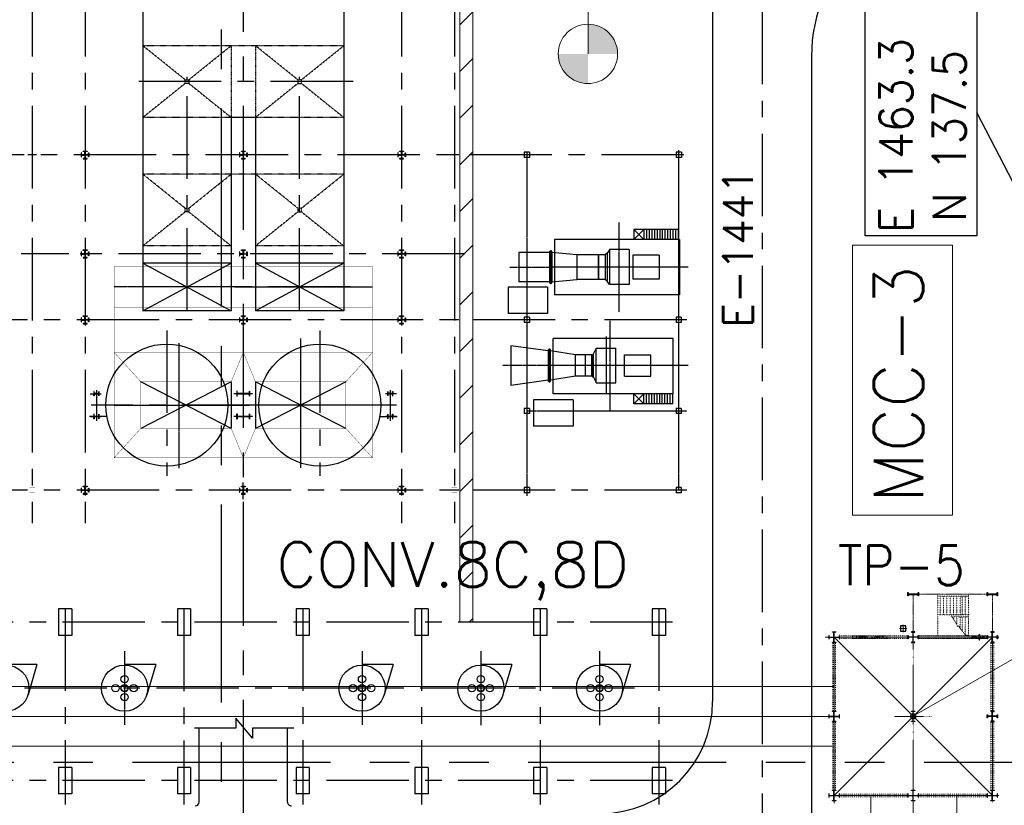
# Model space of a CAD drawing. Header units: inches. Extents: x -4968858 to -265257, y -220693 to 1871410.
# Tile 91 of 256: x -1921718 to -1847079, y 1041607 to 1101130. Entities that reach past the tile are written whole.
import ezdxf

# ---------------------------------------------------------------- set-up
doc = ezdxf.new("R2010")
doc.units = ezdxf.units.IN
doc.header["$MEASUREMENT"] = 0
for name, pattern in [('CENTER', [2, 1.25, -0.25, 0.25, -0.25]), ('CENTER2', [1.125, 0.75, -0.125, 0.125, -0.125]), ('CL-1', [1.25, 1, -0.125, 0, -0.125]), ('CONTINOUS', [0]), ('DIVIDE', [31.75, 12.7, -6.35, 0, -6.35, 0, -6.35]), ('HIDDEN', [0.375, 0.25, -0.125]), ('PHANTOM', [2.5, 1.25, -0.25, 0.25, -0.25, 0.25, -0.25])]:
    doc.linetypes.add(name, pattern=pattern)
for name, color, linetype in [('_0', 7, 'Continuous'), ('bracing', 2, 'Continuous'), ('DCEN', 3, 'CENTER'), ('dmm', 2, 'Continuous'), ('Existing Units', 253, 'Continuous'), ('grid-20m', 53, 'Continuous'), ('OBH', 6, 'HIDDEN'), ('obk', 7, 'Continuous'), ('PHASE-II', 7, 'Continuous'), ('PIPE RACK', 150, 'Continuous'), ('text', 7, 'Continuous')]:
    doc.layers.add(name, color=color, linetype=linetype)
for name, color, linetype, lineweight in [('BEV0012', 251, 'DIVIDE', 13), ('CEN', 120, 'CENTER', 13), ('CENTER', 1, 'CL-1', 13), ('P', 250, 'Continuous', 100)]:
    doc.layers.add(name, color=color, linetype=linetype, lineweight=lineweight)
doc.styles.add('ROMANS', font='romans.shx', dxfattribs={"width": 0.8})
doc.styles.add('RS', font='romans.shx')
doc.styles.get("Standard").update_dxf_attribs({"font": 'romans.shx', "height": 1000})
doc.dimstyles.get("Standard").update_dxf_attribs({"dimtxt": 0.18, "dimasz": 0.18, "dimexe": 0.18, "dimexo": 0.0625, "dimgap": 0.09, "dimtad": 0, "dimtih": 1, "dimtoh": 1, "dimdec": 4, "dimzin": 0, "dimdsep": 46, "dimtxsty": 'Standard', "dimcen": 0.09, "dimadec": 0, "dimazin": 0, "dimtfac": 1, "dimtdec": 4, "dimtofl": 0, "dimtmove": 0, "dimatfit": 3, "dimfxl": 0, "dimtolj": 1, "dimtzin": 0, "dimarcsym": 0})

# ---------------------------------------------------------------- blocks, each defined once
blk = doc.blocks.new('A$C0A9C4FCF')
at = {"layer": 'bracing'}
for p, q in [((8215, 7770), (4685, 920)), ((4685, 7770), (8215, 920)), ((4685, -920), (8215, -7770)), ((8215, -920), (4685, -7770))]:
    blk.add_line(p, q, dxfattribs=at)
at = {"layer": 'DCEN'}
for p, q in [((-2500, -652), (-2500, 9800)), ((6450, 9800), (6450, -454)), ((1400, 4345), (11228, 4345)), ((-2500, 652), (-2500, -9800)), ((6450, -9800), (6450, 454)), ((1731, -4900), (11228, -4900))]:
    blk.add_line(p, q, dxfattribs=at)
at = {"layer": 'text', "color": 40, "linetype": 'PHANTOM'}
for p, q in [((4685, 920), (8215, 920)), ((4685, -920), (8215, -920))]:
    blk.add_line(p, q, dxfattribs=at)
at = {"layer": 'text', "color": 40, "linetype": 'PHANTOM', "const_width": 25}
for points in [[(-4050, 0), (-4050, 9800), (10450, 9800), (10450, 0), (2450, 0)], [(-950, 9800), (-950, 0)], [(2450, 9800), (2450, 0)], [(4685, 7770), (2450, 9800)], [(8215, 7770), (10450, 9800)], [(4685, 7770), (8215, 7770)], [(4685, 920), (4685, 7770)], [(8215, 7770), (8215, 920)], [(4685, 920), (2450, 0)], [(8215, 920), (10450, 0)], [(-4050, 0), (-4050, -9800), (10450, -9800), (10450, 0), (2450, 0)], [(-950, -9800), (-950, 0)], [(2450, -9800), (2450, 0)], [(4685, -920), (2450, 0)], [(8215, -920), (10450, 0)], [(4685, -920), (4685, -7770)], [(8215, -7770), (8215, -920)], [(4685, -7770), (2450, -9800)], [(4685, -7770), (8215, -7770)], [(8215, -7770), (10450, -9800)]]:
    blk.add_lwpolyline(points, dxfattribs=at)
blk = doc.blocks.new('A$C297D596E')
for p, q in [((32300, 33214), (32300, 32814)), ((32300, 33214), (32700, 33214)), ((32700, 33214), (32700, 32814)), ((44800, 33200), (45200, 33200)), ((44800, 33200), (44800, 32800)), ((45200, 33200), (45200, 32800)), ((51700, 33200), (51700, 32800)), ((51700, 33200), (52100, 33200)), ((52100, 33200), (52100, 32800)), ((57700, 33200), (58100, 33200)), ((57700, 33200), (57700, 32800)), ((58100, 33200), (58100, 32800)), ((32300, 32814), (32700, 32814)), ((44800, 32800), (45200, 32800)), ((51700, 32800), (52100, 32800)), ((57700, 32800), (58100, 32800)), ((39880, 23229), (39880, 23386)), ((42120, 23229), (42120, 23386)), ((47335, 23118), (47335, 23275)), ((49575, 23118), (49575, 23275)), ((32300, 21700), (32700, 21700)), ((32300, 21700), (32300, 21300)), ((32700, 21700), (32700, 21300)), ((44800, 21700), (45200, 21700)), ((44800, 21700), (44800, 21300)), ((45200, 21700), (45200, 21300)), ((51700, 21700), (51700, 21300)), ((51700, 21700), (52100, 21700)), ((52100, 21700), (52100, 21300)), ((57700, 21700), (57700, 21300)), ((57700, 21700), (58100, 21700)), ((58100, 21700), (58100, 21300)), ((32300, 21300), (32700, 21300)), ((44800, 21300), (45200, 21300)), ((51700, 21300), (52100, 21300)), ((57700, 21300), (58100, 21300)), ((32500, 16332), (32500, 15656)), ((40000, 16332), (40000, 15656)), ((45000, 16332), (45000, 15656)), ((57900, 16332), (57900, 15656)), ((32074, 12000), (32909, 12000)), ((32500, 12364), (32500, 11631)), ((39574, 12000), (40409, 12000)), ((40000, 12364), (40000, 11631)), ((44574, 12000), (45409, 12000)), ((45000, 12364), (45000, 11631)), ((57474, 12000), (58309, 12000)), ((57900, 12364), (57900, 11631)), ((50586, 11609), (50586, 10780)), ((50586, 11459), (50586, 10809)), ((50586, 11445), (50586, 10780)), ((50586, 11445), (50586, 10780)), ((52314, 10359), (52314, 11654)), ((52314, 11609), (52314, 10780)), ((52314, 11459), (52314, 10809)), ((52314, 11445), (52314, 10780)), ((52314, 11445), (52314, 10780)), ((50312, 11140), (52645, 11140)), ((50678, 11140), (50499, 11140)), ((52222, 11140), (52401, 11140)), ((50586, 9), (50586, 0)), ((52314, 9), (52314, 0)), ((57900, 364), (57900, -369)), ((52314, -10359), (52314, -11654)), ((50312, -11140), (52645, -11140)), ((50678, -11140), (50499, -11140)), ((50586, -11445), (50586, -10780)), ((50586, -11609), (50586, -10780)), ((50586, -11445), (50586, -10780)), ((50586, -11459), (50586, -10809)), ((52222, -11140), (52401, -11140)), ((52314, -11445), (52314, -10780)), ((52314, -11609), (52314, -10780)), ((52314, -11445), (52314, -10780)), ((52314, -11459), (52314, -10809)), ((32500, -11636), (32500, -12369)), ((40000, -11636), (40000, -12369)), ((45000, -11636), (45000, -12369)), ((57900, -11636), (57900, -12369)), ((32074, -12000), (32909, -12000)), ((39574, -12000), (40409, -12000)), ((44574, -12000), (45409, -12000)), ((57474, -12000), (58309, -12000)), ((32500, -15668), (32500, -16344)), ((32115, -16000), (32875, -16000))]:
    blk.add_line(p, q)
at = {"color": 3, "linetype": 'CENTER'}
for p, q in [((50586, 721), (50586, -721)), ((52314, 721), (52314, -721))]:
    blk.add_line(p, q, dxfattribs=at)
at = {"const_width": 10}
for points in [[(32300, 16200), (32700, 16200), (32700, 15800), (32300, 15800)], [(39800, 16200), (40200, 16200), (40200, 15800), (39800, 15800)], [(44800, 16200), (45200, 16200), (45200, 15800), (44800, 15800)], [(57700, 16200), (58100, 16200), (58100, 15800), (57700, 15800)], [(32300, -15800), (32700, -15800), (32700, -16200), (32300, -16200)], [(39800, -15800), (40200, -15800), (40200, -16200), (39800, -16200)], [(44800, -15800), (45200, -15800), (45200, -16200), (44800, -16200)], [(57700, -15800), (58100, -15800), (58100, -16200), (57700, -16200)]]:
    blk.add_lwpolyline(points, close=True, dxfattribs=at)
for points in [[(32492, 11992), (32240, 11992), (32240, 11850), (32200, 11850), (32200, 12150), (32240, 12150), (32240, 12008), (32492, 12008)], [(32492, 12008), (32492, 12260), (32350, 12260), (32350, 12300), (32650, 12300), (32650, 12260), (32508, 12260), (32508, 12008)], [(32492, 11992), (32492, 11740), (32350, 11740), (32350, 11700), (32650, 11700), (32650, 11740), (32508, 11740), (32508, 11992)], [(32508, 11992), (32760, 11992), (32760, 11850), (32800, 11850), (32800, 12150), (32760, 12150), (32760, 12008), (32508, 12008)], [(39992, 11992), (39740, 11992), (39740, 11850), (39700, 11850), (39700, 12150), (39740, 12150), (39740, 12008), (39992, 12008)], [(39992, 12008), (39992, 12260), (39850, 12260), (39850, 12300), (40150, 12300), (40150, 12260), (40008, 12260), (40008, 12008)], [(39992, 11992), (39992, 11740), (39850, 11740), (39850, 11700), (40150, 11700), (40150, 11740), (40008, 11740), (40008, 11992)], [(40008, 11992), (40260, 11992), (40260, 11850), (40300, 11850), (40300, 12150), (40260, 12150), (40260, 12008), (40008, 12008)], [(44992, 11992), (44740, 11992), (44740, 11850), (44700, 11850), (44700, 12150), (44740, 12150), (44740, 12008), (44992, 12008)], [(44992, 12008), (44992, 12260), (44850, 12260), (44850, 12300), (45150, 12300), (45150, 12260), (45008, 12260), (45008, 12008)], [(44992, 11992), (44992, 11740), (44850, 11740), (44850, 11700), (45150, 11700), (45150, 11740), (45008, 11740), (45008, 11992)], [(45008, 11992), (45260, 11992), (45260, 11850), (45300, 11850), (45300, 12150), (45260, 12150), (45260, 12008), (45008, 12008)], [(57892, 11992), (57640, 11992), (57640, 11850), (57600, 11850), (57600, 12150), (57640, 12150), (57640, 12008), (57892, 12008)], [(57892, 12008), (57892, 12260), (57750, 12260), (57750, 12300), (58050, 12300), (58050, 12260), (57908, 12260), (57908, 12008)], [(57892, 11992), (57892, 11740), (57750, 11740), (57750, 11700), (58050, 11700), (58050, 11740), (57908, 11740), (57908, 11992)], [(57908, 11992), (58160, 11992), (58160, 11850), (58200, 11850), (58200, 12150), (58160, 12150), (58160, 12008), (57908, 12008)], [(50576, 11140), (50576, 11315), (50411, 11315), (50411, 11325), (50586, 11325)], [(50596, 11140), (50596, 11315), (50761, 11315), (50761, 11325), (50586, 11325)], [(52304, 11140), (52304, 11315), (52139, 11315), (52139, 11325), (52314, 11325)], [(52324, 11140), (52324, 11315), (52489, 11315), (52489, 11325), (52314, 11325)], [(50576, 11140), (50576, 10965), (50411, 10965), (50411, 10955), (50586, 10955)], [(50596, 11140), (50596, 10965), (50761, 10965), (50761, 10955), (50586, 10955)], [(52304, 11140), (52304, 10965), (52139, 10965), (52139, 10955), (52314, 10955)], [(52324, 11140), (52324, 10965), (52489, 10965), (52489, 10955), (52314, 10955)], [(32492, -8), (32240, -8), (32240, -150), (32200, -150), (32200, 150), (32240, 150), (32240, 8), (32492, 8)], [(32492, 8), (32492, 260), (32350, 260), (32350, 300), (32650, 300), (32650, 260), (32508, 260), (32508, 8)], [(32508, -8), (32760, -8), (32760, -150), (32800, -150), (32800, 150), (32760, 150), (32760, 8), (32508, 8)], [(39992, -8), (39740, -8), (39740, -150), (39700, -150), (39700, 150), (39740, 150), (39740, 8), (39992, 8)], [(39992, 8), (39992, 260), (39850, 260), (39850, 300), (40150, 300), (40150, 260), (40008, 260), (40008, 8)], [(40008, -8), (40260, -8), (40260, -150), (40300, -150), (40300, 150), (40260, 150), (40260, 8), (40008, 8)], [(44992, -8), (44740, -8), (44740, -150), (44700, -150), (44700, 150), (44740, 150), (44740, 8), (44992, 8)], [(44992, 8), (44992, 260), (44850, 260), (44850, 300), (45150, 300), (45150, 260), (45008, 260), (45008, 8)], [(45008, -8), (45260, -8), (45260, -150), (45300, -150), (45300, 150), (45260, 150), (45260, 8), (45008, 8)], [(50786, 480), (50386, 480), (50386, 470), (50576, 470), (50576, -470), (50386, -470), (50386, -480), (50786, -480), (50786, -470), (50596, -470), (50596, 470), (50786, 470), (50786, 480)], [(52114, 480), (52514, 480), (52514, 470), (52324, 470), (52324, -470), (52514, -470), (52514, -480), (52114, -480), (52114, -470), (52304, -470), (52304, 470), (52114, 470), (52114, 480)], [(57892, -8), (57640, -8), (57640, -150), (57600, -150), (57600, 150), (57640, 150), (57640, 8), (57892, 8)], [(57892, 8), (57892, 260), (57750, 260), (57750, 300), (58050, 300), (58050, 260), (57908, 260), (57908, 8)], [(57908, -8), (58160, -8), (58160, -150), (58200, -150), (58200, 150), (58160, 150), (58160, 8), (57908, 8)], [(32492, -8), (32492, -260), (32350, -260), (32350, -300), (32650, -300), (32650, -260), (32508, -260), (32508, -8)], [(39992, -8), (39992, -260), (39850, -260), (39850, -300), (40150, -300), (40150, -260), (40008, -260), (40008, -8)], [(44992, -8), (44992, -260), (44850, -260), (44850, -300), (45150, -300), (45150, -260), (45008, -260), (45008, -8)], [(57892, -8), (57892, -260), (57750, -260), (57750, -300), (58050, -300), (58050, -260), (57908, -260), (57908, -8)], [(50576, -11140), (50576, -10965), (50411, -10965), (50411, -10955), (50586, -10955)], [(50576, -11140), (50576, -11315), (50411, -11315), (50411, -11325), (50586, -11325)], [(50596, -11140), (50596, -10965), (50761, -10965), (50761, -10955), (50586, -10955)], [(50596, -11140), (50596, -11315), (50761, -11315), (50761, -11325), (50586, -11325)], [(52304, -11140), (52304, -10965), (52139, -10965), (52139, -10955), (52314, -10955)], [(52304, -11140), (52304, -11315), (52139, -11315), (52139, -11325), (52314, -11325)], [(52324, -11140), (52324, -10965), (52489, -10965), (52489, -10955), (52314, -10955)], [(52324, -11140), (52324, -11315), (52489, -11315), (52489, -11325), (52314, -11325)], [(32492, -12008), (32240, -12008), (32240, -12150), (32200, -12150), (32200, -11850), (32240, -11850), (32240, -11992), (32492, -11992)], [(32492, -11992), (32492, -11740), (32350, -11740), (32350, -11700), (32650, -11700), (32650, -11740), (32508, -11740), (32508, -11992)], [(32508, -12008), (32760, -12008), (32760, -12150), (32800, -12150), (32800, -11850), (32760, -11850), (32760, -11992), (32508, -11992)], [(39992, -12008), (39740, -12008), (39740, -12150), (39700, -12150), (39700, -11850), (39740, -11850), (39740, -11992), (39992, -11992)], [(39992, -11992), (39992, -11740), (39850, -11740), (39850, -11700), (40150, -11700), (40150, -11740), (40008, -11740), (40008, -11992)], [(40008, -12008), (40260, -12008), (40260, -12150), (40300, -12150), (40300, -11850), (40260, -11850), (40260, -11992), (40008, -11992)], [(44992, -12008), (44740, -12008), (44740, -12150), (44700, -12150), (44700, -11850), (44740, -11850), (44740, -11992), (44992, -11992)], [(44992, -11992), (44992, -11740), (44850, -11740), (44850, -11700), (45150, -11700), (45150, -11740), (45008, -11740), (45008, -11992)], [(45008, -12008), (45260, -12008), (45260, -12150), (45300, -12150), (45300, -11850), (45260, -11850), (45260, -11992), (45008, -11992)], [(57892, -12008), (57640, -12008), (57640, -12150), (57600, -12150), (57600, -11850), (57640, -11850), (57640, -11992), (57892, -11992)], [(57892, -11992), (57892, -11740), (57750, -11740), (57750, -11700), (58050, -11700), (58050, -11740), (57908, -11740), (57908, -11992)], [(57908, -12008), (58160, -12008), (58160, -12150), (58200, -12150), (58200, -11850), (58160, -11850), (58160, -11992), (57908, -11992)], [(32492, -12008), (32492, -12260), (32350, -12260), (32350, -12300), (32650, -12300), (32650, -12260), (32508, -12260), (32508, -12008)], [(39992, -12008), (39992, -12260), (39850, -12260), (39850, -12300), (40150, -12300), (40150, -12260), (40008, -12260), (40008, -12008)], [(44992, -12008), (44992, -12260), (44850, -12260), (44850, -12300), (45150, -12300), (45150, -12260), (45008, -12260), (45008, -12008)], [(57892, -12008), (57892, -12260), (57750, -12260), (57750, -12300), (58050, -12300), (58050, -12260), (57908, -12260), (57908, -12008)]]:
    blk.add_lwpolyline(points)
at = {"layer": 'CEN', "color": 3, "linetype": 'CENTER', "lineweight": 15, "ltscale": 100}
blk.add_line((72900, 26314), (72900, 24006), dxfattribs=at)
at = {"layer": 'DCEN'}
for p, q in [((41000, 33719), (41000, 23236)), ((48455, 33719), (48455, 19679)), ((51900, 33627), (51900, 21500)), ((32140, 33000), (57900, 33000)), ((44400, 28500), (37600, 28500)), ((51855, 27800), (45055, 27800)), ((46255, 27500), (50655, 27500)), ((70100, 27000), (75700, 27000)), ((41000, 20190), (41000, 23390)), ((32300, 21500), (58324, 21500)), ((70100, 18000), (75700, 18000)), ((70100, 9000), (75669, 9000)), ((70100, -9000), (75669, -9000))]:
    blk.add_line(p, q, dxfattribs=at)
at = {"layer": 'DCEN', "ltscale": 5000}
for p, q in [((45000, 33627), (45000, -33500)), ((57900, 33627), (57900, -33599)), ((32500, 33391), (32500, -33330)), ((67900, 32545), (67900, -40234)), ((79900, 32545), (79900, -40234)), ((66850, 31500), (81724, 31500)), ((72900, 29658), (72900, -29930)), ((66850, 22500), (81724, 22500)), ((40000, 16779), (40000, -16845)), ((-1211, 16000), (60400, 16000)), ((66850, 13500), (81724, 13500)), ((-1211, 12000), (60400, 12000)), ((51450, 11623), (51450, -11537)), ((26940, 8320), (26940, -8320)), ((42500, 8115), (42500, -8115)), ((45792, 5800), (56820, 5800)), ((66850, 4500), (81724, 4500)), ((44300, 4270), (26569, 4270)), ((44300, -4270), (26569, -4270)), ((66866, -4500), (81724, -4500)), ((45792, -5800), (56820, -5800)), ((-1211, -12000), (60400, -12000)), ((66850, -13500), (81724, -13500)), ((-1211, -16000), (60400, -16000))]:
    blk.add_line(p, q, dxfattribs=at)
at = {"layer": 'DCEN', "ltscale": 7500}
blk.add_line((-1211, 0), (241620, 0), dxfattribs=at)
at = {"layer": 'dmm'}
for p, q in [((38150, 29612), (38900, 30362)), ((38900, 29612), (38150, 30362)), ((51345, 29612), (50595, 30362)), ((50595, 29612), (51345, 30362))]:
    blk.add_line(p, q, dxfattribs=at)
at = {"layer": 'OBH', "color": 1, "ltscale": 0.1}
for p, q in [((24219, 7620), (24219, -7620)), ((26800, 4410), (24219, 7620)), ((27080, 4410), (29661, 7620)), ((29661, 7620), (29661, 920)), ((33954, 7620), (33954, -7620)), ((36534, 4410), (33954, 7620)), ((36814, 4410), (39395, 7620)), ((39395, 7620), (39395, 920)), ((26800, 4130), (24219, 920)), ((27080, 4130), (29661, 920)), ((36534, 4130), (33954, 920)), ((36814, 4130), (39395, 920)), ((24219, 920), (29661, 920)), ((33954, 920), (39395, 920)), ((24219, -920), (29661, -920)), ((26800, -4130), (24219, -920)), ((27080, -4130), (29661, -920)), ((29661, -920), (29661, -7620)), ((33954, -920), (39395, -920)), ((36534, -4130), (33954, -920)), ((36814, -4130), (39395, -920)), ((39395, -920), (39395, -7620)), ((26800, -4410), (24219, -7620)), ((27080, -4410), (29661, -7620)), ((36534, -4410), (33954, -7620)), ((36814, -4410), (39395, -7620))]:
    blk.add_line(p, q, dxfattribs=at)
at = {"layer": 'OBH', "color": 1, "linetype": 'Continuous', "ltscale": 0.1}
for p, q in [((44300, 7620), (40700, 920)), ((40700, 7620), (44300, 920)), ((44300, -7620), (40700, -920)), ((40700, -7620), (44300, -920))]:
    blk.add_line(p, q, dxfattribs=at)
at = {"layer": 'OBH', "color": 1, "ltscale": 0.1}
for points in [[(26800, 4130), (27080, 4130), (27080, 4410), (26800, 4410)], [(36534, 4130), (36814, 4130), (36814, 4410), (36534, 4410)], [(26800, -4130), (27080, -4130), (27080, -4410), (26800, -4410)], [(36534, -4130), (36814, -4130), (36814, -4410), (36534, -4410)]]:
    blk.add_lwpolyline(points, close=True, dxfattribs=at)
at = {"layer": 'obk'}
for p, q in [((38150, 32962), (38900, 32962)), ((38150, 32962), (38150, 29612)), ((38900, 33062), (43100, 33062)), ((38900, 33062), (38900, 23600)), ((43100, 33062), (43100, 23600)), ((38150, 32762), (38900, 32762)), ((38150, 32562), (38900, 32562)), ((38150, 32362), (38900, 32362)), ((38150, 32162), (38900, 32162)), ((50595, 32584), (46395, 32584)), ((46395, 32584), (46395, 23484)), ((50595, 32584), (50595, 23484)), ((51345, 32562), (50595, 32562)), ((51345, 32362), (50595, 32362)), ((51345, 32162), (50595, 32162)), ((51345, 32562), (51345, 29612)), ((38150, 31962), (38900, 31962)), ((38150, 31762), (38900, 31762)), ((38150, 31562), (38900, 31562)), ((38150, 31362), (38900, 31362)), ((40100, 31530), (40100, 29530)), ((40100, 31530), (41900, 31530)), ((41900, 31530), (41900, 29530)), ((51345, 31962), (50595, 31962)), ((51345, 31762), (50595, 31762)), ((51345, 31562), (50595, 31562)), ((51345, 31362), (50595, 31362)), ((66900, 32000), (66900, 31000)), ((66900, 32000), (68900, 32000)), ((68900, 32000), (68900, 31000)), ((78900, 32000), (78900, 31000)), ((78900, 32000), (80900, 32000)), ((80900, 32000), (80900, 31000)), ((38150, 31162), (38900, 31162)), ((38150, 30962), (38900, 30962)), ((38150, 30762), (38900, 30762)), ((49255, 30892), (47655, 30892)), ((47655, 28892), (47655, 30892)), ((49255, 28892), (49255, 30892)), ((51345, 31162), (50595, 31162)), ((51345, 30962), (50595, 30962)), ((51345, 30762), (50595, 30762)), ((66900, 31000), (68900, 31000)), ((78900, 31000), (80900, 31000)), ((38150, 30562), (38900, 30562)), ((38150, 30362), (38900, 30362)), ((51345, 30562), (50595, 30562)), ((51345, 30362), (50595, 30362)), ((38150, 29612), (38900, 29612)), ((39675, 29250), (42325, 29250)), ((39675, 29250), (39675, 27750)), ((40100, 29530), (41900, 29530)), ((42325, 29250), (42325, 27750)), ((51345, 29612), (50595, 29612)), ((71100, 29359), (73397, 28678)), ((71100, 29359), (71100, 27047)), ((49255, 28892), (47655, 28892)), ((39675, 27750), (42325, 27750)), ((39688, 27750), (42312, 27750)), ((39688, 27750), (39938, 27592)), ((42312, 27750), (42062, 27592)), ((49763, 28245), (47148, 28245)), ((47148, 26755), (47148, 28245)), ((49763, 26755), (49763, 28245)), ((39938, 27592), (42062, 27592)), ((39938, 27592), (40062, 27435)), ((40062, 27435), (40062, 25270)), ((40062, 27435), (41938, 27435)), ((40062, 26915), (41938, 26915)), ((40062, 26905), (41938, 26905)), ((42062, 27592), (41938, 27435)), ((41938, 27435), (41938, 25270)), ((71100, 27047), (71151, 27047)), ((71100, 27047), (71151, 27047)), ((49763, 26755), (47148, 26755)), ((47580, 26545), (47160, 26755)), ((49330, 26545), (47580, 26545)), ((47650, 26440), (47580, 26545)), ((49260, 26440), (47650, 26440)), ((47650, 26440), (47650, 25175)), ((49260, 26430), (47650, 26430)), ((49260, 26440), (49330, 26545)), ((49260, 26440), (49260, 25175)), ((49330, 26545), (49750, 26755)), ((49260, 25930), (47650, 25930)), ((40062, 25270), (39880, 23390)), ((40062, 25280), (41938, 25280)), ((42120, 23390), (41938, 25270)), ((47650, 25175), (47335, 23275)), ((49260, 25185), (47650, 25185)), ((49260, 25175), (47650, 25175)), ((49260, 25175), (49575, 23275)), ((51055, 24994), (51055, 21994)), ((51055, 24994), (53055, 24994)), ((53055, 24994), (53055, 21994)), ((38900, 23600), (43100, 23600)), ((42220, 23386), (39780, 23386)), ((39780, 23386), (39780, 23361)), ((42220, 23361), (39780, 23361)), ((42220, 23261), (39780, 23261)), ((39780, 23261), (39780, 23236)), ((42220, 23236), (39780, 23236)), ((39880, 23390), (42120, 23390)), ((39880, 23390), (42120, 23390)), ((39883, 23240), (39900, 20890)), ((42120, 23240), (42100, 20890)), ((42220, 23386), (42220, 23361)), ((42220, 23261), (42220, 23236)), ((50595, 23484), (46395, 23484)), ((49675, 23275), (47235, 23275)), ((47235, 23275), (47235, 23250)), ((49675, 23250), (47235, 23250)), ((49675, 23150), (47235, 23150)), ((47235, 23150), (47235, 23125)), ((49675, 23275), (49675, 23250)), ((49675, 23150), (49675, 23125)), ((42519, 23069), (42519, 20069)), ((42519, 23069), (44519, 23069)), ((44519, 23069), (44519, 20069)), ((47335, 23100), (46955, 20275)), ((49675, 23125), (47235, 23125)), ((49575, 23100), (49955, 20275)), ((66900, 23000), (66900, 22000)), ((66900, 23000), (68900, 23000)), ((68900, 23000), (68900, 22000)), ((78900, 23000), (78900, 22000)), ((78900, 23000), (80900, 23000)), ((80900, 23000), (80900, 22000)), ((51055, 21994), (53055, 21994)), ((66900, 22000), (68900, 22000)), ((78900, 22000), (80900, 22000)), ((39900, 20891), (42100, 20891)), ((46955, 20275), (49955, 20275)), ((46955, 20275), (49955, 20275)), ((46955, 20275), (49955, 20275)), ((46955, 20275), (49955, 20275)), ((71100, 20359), (71100, 18047)), ((71100, 20359), (73397, 19678)), ((42519, 20069), (44519, 20069)), ((71100, 18047), (71151, 18047)), ((66900, 14000), (68900, 14000)), ((66900, 14000), (66900, 13000)), ((68900, 14000), (68900, 13000)), ((78900, 14000), (78900, 13000)), ((78900, 14000), (80900, 14000)), ((80900, 14000), (80900, 13000)), ((66900, 13000), (68900, 13000)), ((78900, 13000), (80900, 13000)), ((71100, 11359), (71100, 9047)), ((71100, 11359), (73397, 10678)), ((71100, 9047), (71151, 9047)), ((66900, 5000), (66900, 4000)), ((66900, 5000), (68900, 5000)), ((68900, 5000), (68900, 4000)), ((78900, 5000), (78900, 4000)), ((78900, 5000), (80900, 5000)), ((80900, 5000), (80900, 4000)), ((66900, 4000), (68900, 4000)), ((78900, 4000), (80900, 4000)), ((81525, 3350), (75932, 3350)), ((58572, 0), (57328, 0)), ((81525, -3350), (75932, -3350)), ((66900, -4000), (66900, -5000)), ((66900, -4000), (68900, -4000)), ((68900, -4000), (68900, -5000)), ((78900, -4000), (78900, -5000)), ((78900, -4000), (80900, -4000)), ((80900, -4000), (80900, -5000)), ((66900, -5000), (68900, -5000)), ((78900, -5000), (80900, -5000)), ((71100, -6641), (71100, -8953)), ((71100, -6641), (73397, -7322)), ((71100, -8953), (71151, -8953)), ((66900, -13000), (66900, -14000)), ((66900, -13000), (68900, -13000)), ((68900, -13000), (68900, -14000)), ((78900, -13000), (78900, -14000)), ((78900, -13000), (80900, -13000)), ((80900, -13000), (80900, -14000)), ((66900, -14000), (68900, -14000)), ((78900, -14000), (80900, -14000)), ((71100, -15641), (73397, -16322)), ((71100, -15641), (71100, -17953))]:
    blk.add_line(p, q, dxfattribs=at)
at = {"layer": 'obk', "color": 4, "linetype": 'ByBlock'}
for p, q in [((20898, 7620), (29661, 7620)), ((29661, 7620), (44300, 7620)), ((40700, 7620), (40700, 920)), ((44300, 7620), (44300, 920)), ((29661, 920), (44300, 920)), ((29661, 920), (29661, -920)), ((29661, -920), (44300, -920)), ((40700, -920), (40700, -7620)), ((44300, -920), (44300, -7620)), ((20898, -7620), (29661, -7620)), ((29661, -7620), (44300, -7620))]:
    blk.add_line(p, q, dxfattribs=at)
at = {"layer": 'obk'}
blk.add_lwpolyline([(75932, 3822), (75932, 689), (76684, 689), (75180, -564), (75932, -564), (75932, -3697)], dxfattribs=at)
for centre, radius in [((72900, 27000), 1750), ((72900, 27686), 279), ((72214, 27000), 279), ((72900, 27000), 279), ((73586, 27000), 279), ((72900, 26314), 279), ((72900, 18000), 1750), ((72900, 18686), 279), ((72214, 18000), 279), ((72900, 18000), 279), ((73586, 18000), 279), ((72900, 17314), 279), ((72900, 9000), 1750), ((72900, 9686), 279), ((72214, 9000), 279), ((72900, 9000), 279), ((73586, 9000), 279), ((72900, 8314), 279), ((72900, -9000), 1750), ((72900, -8314), 279), ((72214, -9000), 279), ((72900, -9000), 279), ((73586, -9000), 279), ((72900, -9686), 279), ((72900, -18000), 1750)]:
    blk.add_circle(centre, radius, dxfattribs=at)
at = {"layer": 'obk', "ltscale": 100}
for centre in [(72900, 27000), (72900, 27000), (72900, 18000), (72900, 18000), (72900, 9000), (72900, 9000), (72900, -9000), (72900, -9000)]:
    blk.add_circle(centre, 254, dxfattribs=at)
at = {"layer": 'obk', "color": 6}
for centre in [(51450, 5800), (51450, -5800)]:
    blk.add_circle(centre, 4625, dxfattribs=at)
at = {"layer": 'obk'}
for centre, radius, start, end in [((39818, 23311), 62.7, 127.11768, 232.88232), ((42182, 23311), 62.7, 307.11768, 52.88232), ((47273, 23200), 62.7, 127.11768, 232.88232), ((49637, 23200), 62.7, 307.11768, 52.88232), ((81525, 3650), 300, 270, 0), ((81525, -3650), 300, 0, 90)]:
    blk.add_arc(centre, radius, start, end, dxfattribs=at)
at = {"layer": 'bracing'}
blk.add_blockref('A$C0A9C4FCF', (45000, 0), dxfattribs=at)
blk = doc.blocks.new('A$C641B467E')
at = {"color": 8}
blk.add_line((-33, 0), (33, 0), dxfattribs=at)
at = {"color": 1}
blk.add_line((0, -425), (0, 425), dxfattribs=at)
at = {"layer": '_0', "color": 8, "ltscale": 0.005}
for p, q in [((-8, 375), (-8, -375)), ((8, 375), (8, -375))]:
    blk.add_line(p, q, dxfattribs=at)
for points in [[(-125, 375), (125, 375), (125, 400), (-125, 400)], [(-125, -400), (125, -400), (125, -375), (-125, -375)]]:
    blk.add_lwpolyline(points, close=True, dxfattribs=at)
blk = doc.blocks.new('CHP BLOCK')
at = {"color": 2, "linetype": 'CONTINOUS', "lineweight": 15}
blk.add_line((50.781, 148.967), (64.351, 156.723), dxfattribs=at)
at = {"color": 1, "lineweight": 15, "ltscale": 3000}
for p, q in [((44.842, 142.967), (56.842, 154.967)), ((56.842, 142.967), (44.842, 154.967))]:
    blk.add_line(p, q, dxfattribs=at)
at = {"color": 193, "linetype": 'CONTINOUS', "lineweight": 15}
for p, q in [((-31.5, 151.216, -0.089), (44.842, 151.216, -0.089)), ((-31.5, 146.716, -0.089), (44.842, 146.716, -0.089))]:
    blk.add_line(p, q, dxfattribs=at)
at = {"linetype": 'Continuous', "elevation": -2486.026}
blk.add_lwpolyline([(50.272, 155.417), (50.272, 155.817), (49.872, 155.817), (49.872, 155.417)], close=True, dxfattribs=at)
at = {"color": 193, "linetype": 'CONTINOUS', "lineweight": 15}
blk.add_lwpolyline([(47.642, 142.967), (54.142, 142.967), (54.142, 121.967), (47.642, 121.967)], close=True, dxfattribs=at)
blk.add_circle((50.842, 148.967), 0.195)
at = {"layer": 'BEV0012', "lineweight": 9, "ltscale": 0.0002}
for p, q in [((52.708, 158.217), (52.708, 154.967)), ((55.042, 158.067, -3511.65), (52.708, 158.067, -3511.65)), ((52.889, 158.067, -3511.65), (52.889, 156.667, -3511.65)), ((53.139, 158.067, -3511.65), (53.139, 156.667, -3511.65)), ((53.389, 158.067, -3511.65), (53.389, 156.667, -3511.65)), ((53.639, 158.067, -3511.65), (53.639, 156.667, -3511.65)), ((53.889, 158.067, -3511.65), (53.889, 156.667, -3511.65)), ((54.139, 158.067, -3511.65), (54.139, 156.667, -3511.65)), ((54.389, 158.067, -3511.65), (54.389, 156.667, -3511.65)), ((54.542, 156.667, -2523.766), (54.542, 158.067, -2523.766)), ((54.792, 156.667, -2523.766), (54.792, 158.067, -2523.766)), ((55.042, 158.217), (55.042, 154.967)), ((52.708, 156.667, -3511.65), (55.139, 156.667, -3511.65)), ((53.781, 156.517, -2523.766), (55.042, 156.517, -2523.766)), ((53.889, 156.346, -3511.65), (53.889, 156.517, -3511.65)), ((54.139, 155.947, -3511.65), (54.139, 156.517, -3511.65)), ((54.389, 155.649, -3511.65), (54.389, 156.517, -3511.65)), ((54.542, 156.517, -2523.766), (54.542, 155.453, -2523.766)), ((54.792, 156.517, -2523.766), (54.792, 155.117, -2523.766)), ((55.139, 156.667, -2523.766), (55.042, 156.667, -2523.766)), ((54.803, 155.117), (55.042, 155.117))]:
    blk.add_line(p, q, dxfattribs=at)
at = {"layer": 'BEV0012', "ltscale": 0.005}
for p, q in [((44.737, 149.367), (44.737, 154.567)), ((44.832, 149.367), (44.832, 154.567)), ((44.852, 149.367), (44.852, 154.567)), ((44.947, 149.367), (44.947, 154.567)), ((45.242, 155.072), (50.442, 155.072)), ((45.242, 154.977), (50.442, 154.977)), ((45.242, 154.957), (50.442, 154.957)), ((45.242, 154.862), (50.442, 154.862)), ((56.442, 155.072), (51.242, 155.072)), ((56.442, 155.072), (51.242, 155.072)), ((51.242, 155.072), (56.442, 155.072)), ((56.442, 154.977), (51.242, 154.977)), ((56.442, 154.977), (51.242, 154.977)), ((51.242, 154.977), (56.442, 154.977)), ((56.442, 154.957), (51.242, 154.957)), ((56.442, 154.957), (51.242, 154.957)), ((51.242, 154.957), (56.442, 154.957)), ((56.442, 154.862), (51.242, 154.862)), ((56.442, 154.862), (51.242, 154.862)), ((51.242, 154.862), (56.442, 154.862)), ((56.737, 149.367), (56.737, 154.567)), ((56.832, 149.367), (56.832, 154.567)), ((56.852, 149.367), (56.852, 154.567)), ((56.947, 149.367), (56.947, 154.567)), ((44.737, 143.367), (44.737, 148.567)), ((44.832, 143.367), (44.832, 148.567)), ((44.852, 143.367), (44.852, 148.567)), ((44.947, 143.367), (44.947, 148.567)), ((56.737, 143.367), (56.737, 148.567)), ((56.832, 143.367), (56.832, 148.567)), ((56.852, 143.367), (56.852, 148.567)), ((56.947, 143.367), (56.947, 148.567)), ((57.342, 142.967), (44.842, 142.967)), ((45.242, 143.072), (50.442, 143.072)), ((45.242, 142.977), (50.842, 142.977)), ((45.242, 142.957), (50.842, 142.957)), ((45.242, 142.862), (50.442, 142.862)), ((50.842, 142.977), (56.442, 142.977)), ((50.842, 142.957), (56.442, 142.957)), ((51.242, 143.072), (56.442, 143.072)), ((51.242, 142.862), (56.442, 142.862))]:
    blk.add_line(p, q, dxfattribs=at)
at = {"layer": 'BEV0012', "ltscale": 0.0002}
for p, q in [((48.842, 154.862), (46.242, 155.072)), ((48.842, 155.072), (46.242, 154.862)), ((56.442, 155.067), (55.242, 154.867, 0.266)), ((56.442, 154.867), (55.242, 155.067, 0.266))]:
    blk.add_line(p, q, dxfattribs=at)
at = {"layer": 'BEV0012', "lineweight": 9, "ltscale": 0.0002, "elevation": -3511.65}
blk.add_lwpolyline([(54.863, 155.039), (54.318, 155.74), (54.368, 155.815), (54.159, 155.79), (54.184, 155.874), (53.742, 156.581)], dxfattribs=at)
at = {"layer": 'BEV0012', "ltscale": 0.0002}
for points in [[(48.842, 154.862), (48.842, 155.072), (46.242, 155.072), (46.242, 154.862)], [(55.242, 154.867), (55.242, 155.067), (56.442, 155.067), (56.442, 154.867)], [(55.881, 155.162), (55.881, 154.893), (55.928, 154.893), (55.853, 154.743), (55.778, 154.893), (55.826, 154.893), (55.826, 155.162)]]:
    blk.add_lwpolyline(points, close=True, dxfattribs=at)
at = {"layer": 'CEN', "linetype": 'CENTER', "ltscale": 500}
for p, q in [((49.79, 155.617), (50.353, 155.617)), ((50.072, 155.341), (50.072, 155.892))]:
    blk.add_line(p, q, dxfattribs=at)
at = {"layer": 'CEN', "color": 1, "lineweight": 15, "ltscale": 3000}
for p, q in [((-31.5, 148.966), (44.781, 148.966)), ((50.842, -27.722), (50.842, 142.966))]:
    blk.add_line(p, q, dxfattribs=at)
at = {"layer": 'CENTER', "ltscale": 0.01}
for p, q in [((44.175, 154.967), (57.342, 154.967)), ((44.842, 154.967), (44.842, 142.39)), ((50.842, 142.414), (50.842, 154.967)), ((56.842, 142.414), (56.842, 154.967)), ((49.432, 148.967), (52.251, 148.967)), ((50.468, 148.967), (51.215, 148.967)), ((44.834, 142.967), (57.342, 142.967))]:
    blk.add_line(p, q, dxfattribs=at)
at = {"layer": 'CENTER', "linetype": 'CENTER2', "lineweight": 9, "ltscale": 0.01}
blk.add_lwpolyline([(56.842, 154.967), (50.842, 154.967), (50.842, 158.217), (56.842, 158.217)], close=True, dxfattribs=at)
at = {"layer": 'P', "color": 3, "lineweight": 15}
blk.add_lwpolyline([(44.842, 154.967), (56.842, 154.967), (56.842, 142.967), (44.842, 142.967)], close=True, dxfattribs=at)
at = {"extrusion": (0, 0, -1), "xscale": 0.001, "yscale": 0.001, "zscale": -0.001, "rotation": 270}
for p in [(-50.842, 158.217), (-56.842, 158.217)]:
    blk.add_blockref('A$C641B467E', p, dxfattribs=at)
at = {"layer": 'BEV0012', "extrusion": (0, 0, -1), "xscale": 0.001, "yscale": 0.001, "zscale": -0.001}
for p, rotation in [((-44.842, 154.967), 180), ((-50.842, 154.967), 90), ((-56.842, 154.967), 90), ((-44.842, 148.967), 180), ((-50.842, 148.967), 180), ((-56.842, 148.967), 90), ((-44.842, 142.967), 180), ((-50.842, 142.967), 180), ((-56.842, 142.967), 180)]:
    blk.add_blockref('A$C641B467E', p, dxfattribs=dict(at, rotation=rotation))
at = {"layer": 'BEV0012', "ltscale": 0.005, "xscale": 0.001, "yscale": 0.001, "zscale": 0.001}
for p, rotation in [((50.842, 154.967), 180), ((56.842, 154.967), 180), ((56.842, 148.967), 180), ((50.842, 142.967), 90)]:
    blk.add_blockref('A$C641B467E', p, dxfattribs=dict(at, rotation=rotation))
at = {"layer": 'BEV0012', "xscale": 0.001, "yscale": 0.001, "zscale": 0.001, "rotation": 90}
for p in [(44.842, 154.967), (44.842, 148.967), (44.842, 142.967), (56.842, 142.967)]:
    blk.add_blockref('A$C641B467E', p, dxfattribs=at)
at = {"layer": 'PHASE-II', "color": 3, "lineweight": 15, "style": 'ROMANS', "text_generation_flag": 6}
blk.add_text('CONV.8C,8D', height=3.3693, rotation=180.00297, dxfattribs=at).set_placement((2.578, 158.79))
at = {"layer": 'PHASE-II', "color": 3, "lineweight": 15, "style": 'ROMANS', "text_generation_flag": 6, "width": 0.9}
blk.add_text('TP-5', height=3, rotation=180.00297, dxfattribs=at).set_placement((45.135, 158.905))

msp = doc.modelspace()

# ---------------------------------------------------------------- hatches: boundary and pattern name
at = {"lineweight": 15}
h = msp.add_hatch(color=7, dxfattribs=at)
h.paths.add_polyline_path([(-1878642.3, 1098539.6), (-1880892.3, 1098539.6, 0.4142136), (-1878642.3, 1096289.6)])
h.paths.add_polyline_path([(-1878642.3, 1098539.6), (-1876392.3, 1098539.6, 0.4142136), (-1878642.3, 1100789.6)])

# ---------------------------------------------------------------- linework, layer by layer
at = {"color": 7, "lineweight": 15}
msp.add_line((-1878625.8, 1098539.6), (-1878625.8, 1114068), dxfattribs=at)
at = {"color": 6, "linetype": 'CENTER', "ltscale": 5000}
msp.add_line((-1865442.1, 1112493.6), (-1865442.1, 967378.8), dxfattribs=at)
at = {"color": 8, "ltscale": 0.15}
msp.add_lwpolyline([(-1857631.3, 1084748.3), (-1857631.3, 1102310.2), (-1849150.2, 1102310.2), (-1849150.2, 1084748.3)], close=True, dxfattribs=at)
at = {"color": 7, "lineweight": 15}
msp.add_lwpolyline([(-1858582.7, 1063589.4), (-1858582.7, 1084043), (-1851017.1, 1084043), (-1851017.1, 1063589.4)], close=True, dxfattribs=at)
msp.add_circle((-1878642.3, 1098539.6), 2250, dxfattribs=at)
at = {"layer": 'grid-20m', "linetype": 'PHANTOM', "ltscale": 12000}
for p, q in [((-1906442.1, 1754389.9), (-1906442.1, 635870.7)), ((-488163.4, 1044843.6), (-2426613.7, 1044843.6))]:
    msp.add_line(p, q, dxfattribs=at)
at = {"layer": 'P', "color": 142, "linetype": 'Continuous', "lineweight": 30}
for p, q in [((-1869192.1, 1114594), (-1869192.1, 1049478.1)), ((-1861692.1, 1098354.8), (-1861692.1, 969387.4))]:
    msp.add_line(p, q, dxfattribs=at)
msp.add_arc((-1849692.1, 1098354.8), 12000, 88.96231, 180, dxfattribs=at)

# ---------------------------------------------------------------- texts
at = {"color": 7, "lineweight": 15, "insert": (-1856967.7, 1064500.5), "char_height": 3750, "width": 23761.226, "attachment_point": 1, "rotation": 90}
msp.add_mtext('MCC-3', dxfattribs=at)
at = {"layer": 'Existing Units', "color": 8, "lineweight": 15, "ltscale": 0.15, "style": 'RS', "width": 0.95}
for s, p in [('E 1463.3', (-1854043.8, 1084983.3)), ('N 137.5', (-1850002.6, 1085805.7))]:
    msp.add_text(s, height=2500, rotation=90, dxfattribs=at).set_placement(p)
at = {"layer": 'text', "color": 7, "ltscale": 0.15, "style": 'RS'}
msp.add_text('E-1441', height=2250, rotation=90, dxfattribs=at).set_placement((-1866148.9, 1077809.9))

# ---------------------------------------------------------------- leaders
at = {"layer": 'Existing Units', "color": 8, "lineweight": 15, "ltscale": 0.15}
msp.add_leader([(-1843120.1, 1082393.6), (-1849150.2, 1094099.4)], dimstyle='Standard', override={"dimtxt": 1000, "dimasz": 3000, "dimgap": 300, "dimtad": 0, "dimtih": 0, "dimtoh": 0, "dimdec": 0, "dimclrd": 4, "dimclre": 4, "dimclrt": 2, "dimtdec": 0, "dimfxl": 0, "dimarcsym": 1}, dxfattribs=at)

# ---------------------------------------------------------------- next in the draw order: block references
at = {"layer": 'PIPE RACK', "rotation": 270}
msp.add_blockref('A$C297D596E', (-1904765.1, 1123381.6), dxfattribs=at)

# ---------------------------------------------------------------- next in the draw order: hatches: boundary and pattern name
at = {"layer": 'PIPE RACK', "linetype": 'CONTINOUS', "lineweight": 15}
h = msp.add_hatch(dxfattribs=at)
h.set_pattern_fill('ANSI31', color=256, scale=20000)
h.set_pattern_definition([(45, (-3306442, 944843.6), (-1767.767, 1767.767), [])])
h.paths.add_polyline_path([(-1888365.1, 1055481.6), (-1887365.1, 1055481.6), (-1887365.1, 1123381.6), (-1888365.1, 1123381.6)])

# ---------------------------------------------------------------- next in the draw order: linework, layer by layer
at = {"layer": 'P', "color": 142, "linetype": 'Continuous', "lineweight": 30}
msp.add_arc((-1877692.1, 1049478.1), 8500, 270, 0, dxfattribs=at)
at = {"layer": 'PIPE RACK', "linetype": 'CONTINOUS', "lineweight": 15}
msp.add_lwpolyline([(-1888365.1, 1055481.6), (-1888365.1, 1123381.6), (-1887365.1, 1123381.6), (-1887365.1, 1055481.6)], close=True, dxfattribs=at)

# ---------------------------------------------------------------- next in the draw order: block references
at = {"color": 1, "linetype": 'CONTINOUS', "lineweight": 15, "xscale": 1000, "yscale": 1000, "zscale": 1000}
msp.add_blockref('CHP BLOCK', (-1904826.7, 899380.6), dxfattribs=at)

doc.saveas('drawing.dxf')
